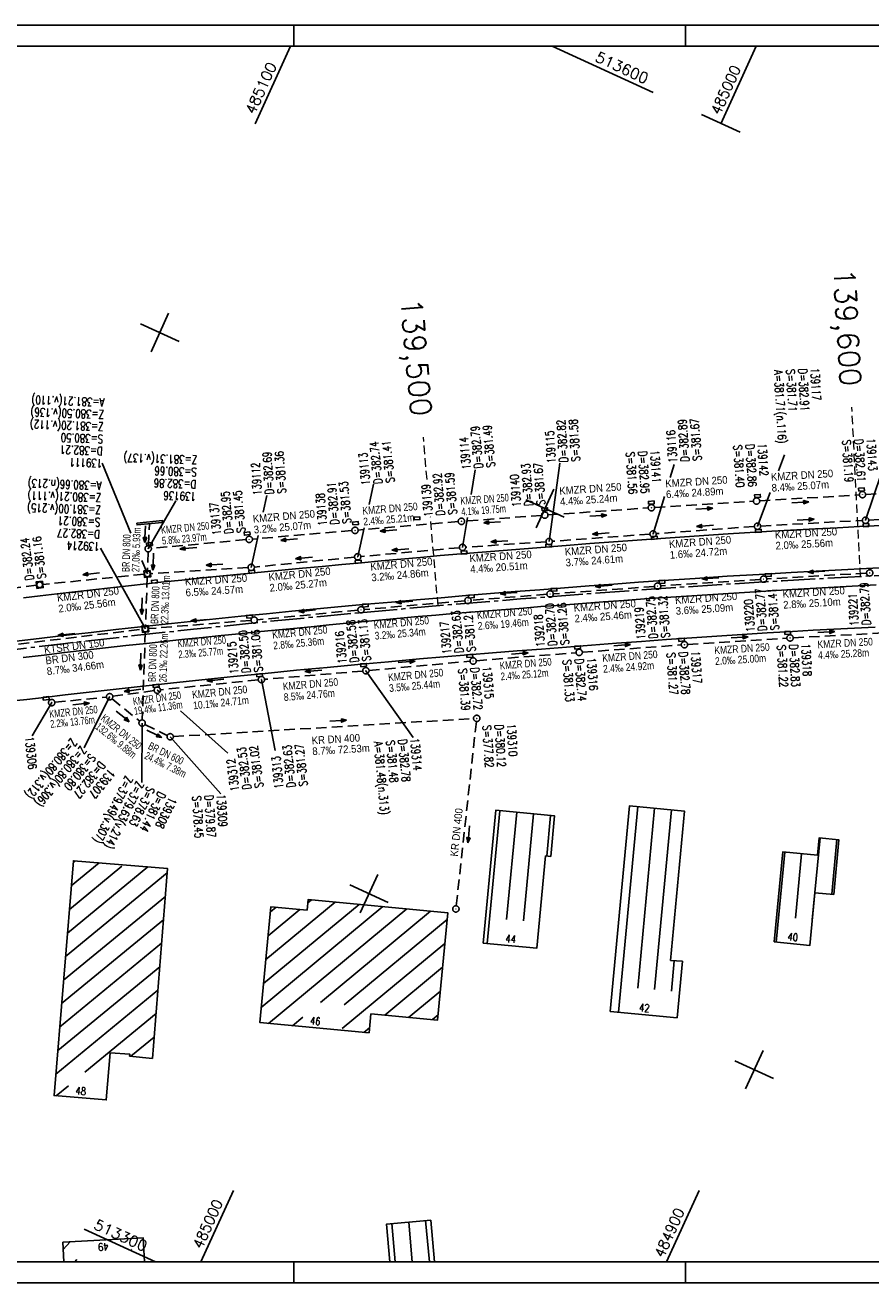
# Model space of a CAD drawing. Extents: x 4513183 to 4514318, y 5485253 to 5485550.
# Tile 2 of 8: x 4513422 to 4513622, y 5485253 to 5485550. Entities that reach past the tile are written whole.
import ezdxf
from ezdxf.enums import TextEntityAlignment as Align

# ---------------------------------------------------------------- set-up
doc = ezdxf.new("R2010")
doc.units = 0
doc.header["$LTSCALE"] = 10
doc.header["$MEASUREMENT"] = 0
for name, pattern in [('ACHSE', [5.5, 4, -0.5, 0.5, -0.5]), ('LT00', [0]), ('LT17', [0.15, 0.1, -0.05]), ('STRICHLINIE2', [0.375, 0.25, -0.125])]:
    doc.linetypes.add(name, pattern=pattern)
doc.layers.get('0').update_dxf_attribs({"linetype": 'LT00'})
for name, color, linetype in [('-BESCH', 7, 'STRICHLINIE2'), ('-BESCH-nachrichtlich', 81, 'STRICHLINIE2'), ('-BKAN014', 140, 'LT00'), ('-BKAN016-1', 140, 'LT00'), ('-BSCH014', 5, 'LT00'), ('-BSCH016', 5, 'LT00'), ('-Halt-Pfeil', 4, 'LT00'), ('A-TEXT-KILOMETER', 30, 'LT17'), ('AX-020', 250, 'ACHSE'), ('DFK_BEB_SCHR', 254, 'LT00'), ('DFK_BEBAUUNG', 250, 'LT00'), ('DFK_HAUS_NR', 250, 'Continuous'), ('RAHMEN', 250, 'Continuous'), ('V_AFBR_BAB', 250, 'LT00'), ('V_BR_KAPPE', 30, 'LT00'), ('V_KA_MULD', 182, 'LT00'), ('V_KA_PRUF', 182, 'LT00'), ('V_RASTER', 250, 'LT00'), ('V_SINKK', 182, 'LT00')]:
    doc.layers.add(name, color=color, linetype=linetype)
doc.styles.add('Haltungsbeschriftung', font='arial.ttf', dxfattribs={"width": 0.75})
doc.styles.add('Kilometrierung', font='romans.shx')
doc.styles.add('ROMANS', font='romans.shx')
doc.styles.add('schachtbeschriftung', font='romans.shx', dxfattribs={"width": 0.75, "height": 0.2})
doc.styles.get("Standard").update_dxf_attribs({"font": 'romans.shx', "width": 0.8})

# ---------------------------------------------------------------- blocks, each defined once
blk = doc.blocks.new('SYMB0003')
at = {"color": 0, "linetype": 'ByBlock'}
for p, q in [((-0.015712, 0), (0.010166, 0.012015)), ((0, -0.021257), (-0.015712, 0)), ((0.010166, 0.012015), (0, -0.021257))]:
    blk.add_line(p, q, dxfattribs=at)
for points in [[(-0.031395, 0.499013), (-0.093691, 0.491144), (-0.154509, 0.475528), (-0.21289, 0.452414), (-0.267913, 0.422164), (-0.318712, 0.385257), (-0.364484, 0.342274), (-0.404509, 0.293893), (-0.438154, 0.240877), (-0.464888, 0.184062), (-0.484292, 0.124345), (-0.496058, 0.062667), (-0.5, 0)], [(-0.5, 0), (-0.496058, -0.062667), (-0.484292, -0.124345), (-0.464888, -0.184062), (-0.438154, -0.240877), (-0.404509, -0.293893), (-0.364485, -0.342274), (-0.318712, -0.385257), (-0.267914, -0.422164), (-0.21289, -0.452414), (-0.154509, -0.475529), (-0.093691, -0.491144), (-0.031395, -0.499014), (0.031395, -0.499014)], [(0.5, 0), (0.496057, 0.062667), (0.484292, 0.124345), (0.464888, 0.184062), (0.438153, 0.240877), (0.404509, 0.293893), (0.364484, 0.342274), (0.318712, 0.385257), (0.267913, 0.422164), (0.21289, 0.452414), (0.154509, 0.475528), (0.093691, 0.491144), (0.031395, 0.499013), (-0.031395, 0.499013)], [(0.031395, -0.499014), (0.093691, -0.491144), (0.154509, -0.475529), (0.21289, -0.452414), (0.267914, -0.422164), (0.318712, -0.385257), (0.364485, -0.342274), (0.404509, -0.293893), (0.438154, -0.240877), (0.464889, -0.184062), (0.484292, -0.124345), (0.496058, -0.062667), (0.5, 0)]]:
    blk.add_lwpolyline(points, dxfattribs=at)
blk = doc.blocks.new('SYMB1210')
at = {"color": 0, "linetype": 'ByBlock'}
blk.add_line((0.018815, -0.179014), (0.055623, -0.17119), dxfattribs=at)
for points in [[(-0.2, -0.2), (-0.2, 0.2), (0.2, 0.2), (0.2, -0.2), (-0.2, -0.2)], [(0.018815, 0.179014), (-0.018815, 0.179014), (-0.055623, 0.17119), (-0.09, 0.155885), (-0.120444, 0.133766), (-0.145623, 0.105801), (-0.164438, 0.073213), (-0.176067, 0.037424), (-0.18, 0)], [(-0.18, 0), (-0.176067, -0.037424), (-0.164438, -0.073213), (-0.145623, -0.105801), (-0.120444, -0.133766), (-0.09, -0.155885), (-0.055623, -0.17119), (-0.018815, -0.179014), (0.018815, -0.179014)], [(0.18, 0), (0.176067, 0.037424), (0.164438, 0.073213), (0.145623, 0.105801), (0.120444, 0.133766), (0.09, 0.155885), (0.055623, 0.17119), (0.018815, 0.179014)], [(0.055623, -0.17119), (0.09, -0.155885), (0.120444, -0.133766), (0.145623, -0.105801), (0.164438, -0.073213), (0.176067, -0.037424), (0.18, 0)]]:
    blk.add_lwpolyline(points, dxfattribs=at)
blk = doc.blocks.new('SYMB0652')
at = {"color": 0, "linetype": 'ByBlock'}
blk.add_lwpolyline([(-0.15, -0.075), (0.15, -0.075), (0.15, 0.075), (-0.15, 0.075), (-0.15, -0.075)], dxfattribs=at)
blk = doc.blocks.new('SYMB0070')
at = {"color": 0, "linetype": 'ByBlock'}
for p, q in [((-0.5, 0), (0.2, 0)), ((0.5, 0), (0.2, 0.1)), ((0.2, 0.1), (0.2, 0)), ((0.468, 0), (0.21, 0.086)), ((0.21, 0.086), (0.21, -0.086)), ((0.21, -0.086), (0.468, 0)), ((0.22, -0.072), (0.437, 0)), ((0.23, -0.058), (0.405, 0)), ((0.24, -0.045), (0.374, 0)), ((0.342, 0), (0.25, 0.031)), ((0.25, 0.031), (0.25, -0.031)), ((0.25, -0.031), (0.342, 0)), ((0.26, -0.017), (0.31, 0)), ((0.27, -0.003), (0.279, 0))]:
    blk.add_line(p, q, dxfattribs=at)
for points in [[(0.2, 0), (0.2, -0.1), (0.5, 0)], [(0.437, 0), (0.22, 0.072), (0.22, -0.072)], [(0.405, 0), (0.23, 0.058), (0.23, -0.058)], [(0.374, 0), (0.24, 0.045), (0.24, -0.045)], [(0.31, 0), (0.26, 0.017), (0.26, -0.017)], [(0.279, 0), (0.27, 0.003), (0.27, -0.003)]]:
    blk.add_lwpolyline(points, dxfattribs=at)

msp = doc.modelspace()

# ---------------------------------------------------------------- linework, layer by layer
at = {"layer": '-BESCH'}
for p, q in [((4513595.89, 5485437.8), (4513619.42, 5485439.23)), ((4513620.91, 5485439.33), (4513644.88, 5485440.9)), ((4513545.87, 5485434.48), (4513569.55, 5485436.14)), ((4513571.05, 5485436.24), (4513594.39, 5485437.7)), ((4513524.68, 5485432.9), (4513501.06, 5485430.91)), ((4513544.38, 5485434.38), (4513526.18, 5485433.02)), ((4513596.11, 5485431.86), (4513620.13, 5485433.19)), ((4513621.63, 5485433.27), (4513645.37, 5485434.41)), ((4513499.56, 5485430.78), (4513476.08, 5485428.78)), ((4513569.96, 5485429.95), (4513546.91, 5485428.25)), ((4513594.61, 5485431.76), (4513571.45, 5485430.06)), ((4513474.58, 5485428.64), (4513452.21, 5485426.57)), ((4513545.42, 5485428.15), (4513526.45, 5485426.86)), ((4513451.43, 5485425.75), (4513451.29, 5485421.32)), ((4513500.2, 5485424.52), (4513476.54, 5485422.17)), ((4513524.95, 5485426.74), (4513501.69, 5485424.66)), ((4513475.04, 5485422.05), (4513452.02, 5485420.61)), ((4513450.51, 5485420.49), (4513426.59, 5485418.06)), ((4513451.24, 5485419.82), (4513450.83, 5485408.32)), ((4513596.06, 5485419.27), (4513572.52, 5485417.71)), ((4513621.11, 5485420.75), (4513597.56, 5485419.37)), ((4513425.09, 5485417.89), (4513401.48, 5485415.02)), ((4513545.63, 5485415.75), (4513527.73, 5485414.33)), ((4513571.03, 5485417.6), (4513547.13, 5485415.86)), ((4513500.99, 5485412.01), (4513477.23, 5485409.71)), ((4513526.23, 5485414.2), (4513502.48, 5485412.14)), ((4513475.74, 5485409.58), (4513451.55, 5485407.63)), ((4513417.13, 5485403.53), (4513450.05, 5485407.48)), ((4513450.77, 5485406.82), (4513450.05, 5485386.07)), ((4513603.8, 5485405.47), (4513627.54, 5485406.74)), ((4513554, 5485402.07), (4513577.35, 5485403.78)), ((4513578.85, 5485403.88), (4513602.3, 5485405.38)), ((4513528.96, 5485400.05), (4513552.5, 5485401.95)), ((4513502.12, 5485397.62), (4513478.95, 5485395.66)), ((4513503.62, 5485397.75), (4513527.46, 5485399.92)), ((4513477.45, 5485395.52), (4513454.36, 5485393.18)), ((4513429.42, 5485390.24), (4513441.61, 5485391.47)), ((4513452.87, 5485393), (4513443.1, 5485391.65)), ((4513442.94, 5485391.08), (4513449.45, 5485385.79)), ((4513457.41, 5485382.13), (4513528.31, 5485386.4)), ((4513450.7, 5485384.99), (4513455.98, 5485382.42))]:
    msp.add_line(p, q, dxfattribs=at)
at = {"layer": '-BESCH-nachrichtlich'}
msp.add_line((4513528.97, 5485385.7), (4513524.21, 5485342.19), dxfattribs=at)
at = {"layer": '-BESCH-nachrichtlich', "flags": 128}
msp.add_lwpolyline([(4513451.5, 5485427.25), (4513451.79, 5485432.35)], dxfattribs=at)
at = {"layer": '-BSCH014'}
for p, q in [((4513447.35, 5485430.19), (4513440.61, 5485446.72)), ((4513451.46, 5485426.5), (4513457.99, 5485437.82)), ((4513450.8, 5485407.57), (4513440.18, 5485426.66)), ((4513451.27, 5485420.57), (4513449.99, 5485423.71)), ((4513442.36, 5485391.55), (4513436.36, 5485379.52)), ((4513428.67, 5485390.17), (4513424.04, 5485382.34)), ((4513450.03, 5485385.32), (4513449.96, 5485371.27)), ((4513456.66, 5485382.09), (4513468.58, 5485368.62))]:
    msp.add_line(p, q, dxfattribs=at)
at = {"layer": '-BSCH016'}
for p, q in [((4513600.3, 5485444.91), (4513601.71, 5485448.64)), ((4513620.88, 5485433.23), (4513626.43, 5485449.75)), ((4513527.72, 5485439.33), (4513528.65, 5485445.1)), ((4513546.16, 5485428.2), (4513548.64, 5485446.68)), ((4513574.74, 5485443.31), (4513575.67, 5485446.37)), ((4513503.65, 5485436.94), (4513504.69, 5485441.73)), ((4513478.64, 5485435.12), (4513479.5, 5485439.07)), ((4513570.7, 5485430), (4513573.39, 5485438.87)), ((4513595.36, 5485431.82), (4513598.37, 5485439.8)), ((4513525.7, 5485426.81), (4513526.84, 5485433.89)), ((4513500.94, 5485424.59), (4513502.45, 5485431.45)), ((4513475.79, 5485422.1), (4513477.44, 5485429.63)), ((4513502.87, 5485397.69), (4513514.01, 5485381.93)), ((4513478.2, 5485395.6), (4513481.41, 5485378.86)), ((4513453.61, 5485393.1), (4513454.1, 5485392.67)), ((4513459.09, 5485388.22), (4513470.28, 5485378.23))]:
    msp.add_line(p, q, dxfattribs=at)
at = {"layer": 'A-TEXT-KILOMETER', "lineweight": 0, "ltscale": 2}
for p, q in [((4513619.69, 5485419.96), (4513617.64, 5485459.9)), ((4513517.32, 5485442.87), (4513516.45, 5485452.87)), ((4513519.93, 5485413.03), (4513518.09, 5485434.04))]:
    msp.add_line(p, q, dxfattribs=at)
at = {"layer": 'AX-020', "ltscale": 0.2, "flags": 128}
msp.add_lwpolyline([(4513208.35, 5485369.65), (4513216.73, 5485371.26), (4513231.97, 5485374.12), (4513247.23, 5485376.89), (4513262.5, 5485379.59), (4513277.79, 5485382.21), (4513293.08, 5485384.76), (4513308.4, 5485387.22), (4513323.72, 5485389.6), (4513339.06, 5485391.91), (4513354.41, 5485394.13), (4513369.76, 5485396.28), (4513385.14, 5485398.34), (4513400.52, 5485400.33), (4513415.91, 5485402.24), (4513431.31, 5485404.07), (4513446.72, 5485405.82), (4513462.14, 5485407.49), (4513477.56, 5485409.08), (4513493, 5485410.59), (4513508.44, 5485412.02), (4513523.89, 5485413.37), (4513539.35, 5485414.64), (4513554.81, 5485415.83), (4513570.28, 5485416.95), (4513585.75, 5485417.98), (4513601.23, 5485418.93), (4513616.72, 5485419.8), (4513632.2, 5485420.6), (4513647.7, 5485421.31), (4513663.19, 5485421.94), (4513678.69, 5485422.49), (4513694.19, 5485422.97), (4513709.7, 5485423.36), (4513725.2, 5485423.67), (4513740.71, 5485423.91), (4513756.22, 5485424.06), (4513771.73, 5485424.13), (4513787.23, 5485424.12), (4513802.74, 5485424.04), (4513818.25, 5485423.87), (4513833.76, 5485423.62), (4513849.26, 5485423.3), (4513864.77, 5485422.89), (4513880.27, 5485422.4), (4513895.76, 5485421.84), (4513911.26, 5485421.19), (4513926.75, 5485420.46), (4513939.22, 5485419.82), (4513951.87, 5485419.11), (4513964.52, 5485418.35), (4513977.16, 5485417.53), (4513989.8, 5485416.65), (4514002.44, 5485415.71), (4514015.07, 5485414.71), (4514027.69, 5485413.64), (4514040.31, 5485412.5), (4514052.92, 5485411.29), (4514065.52, 5485410.01), (4514078.12, 5485408.66), (4514090.71, 5485407.22), (4514096.29, 5485406.56), (4514108.87, 5485405.02), (4514121.43, 5485403.39), (4514133.35, 5485401.78)], dxfattribs=at)
at = {"layer": 'DFK_BEB_SCHR'}
for p, q in [((4513534.53, 5485364.64), (4513531.55, 5485333.29)), ((4513567.07, 5485365.59), (4513562.51, 5485317.03)), ((4513567.06, 5485322.74), (4513571.05, 5485365.22)), ((4513575.03, 5485364.84), (4513571.04, 5485322.38)), ((4513536.11, 5485338.98), (4513538.51, 5485364.26)), ((4513542.49, 5485363.88), (4513540.09, 5485338.61)), ((4513545.57, 5485353.93), (4513546.47, 5485363.5)), ((4513610.14, 5485358.2), (4513608.31, 5485338.89)), ((4513612.9, 5485344.91), (4513614.12, 5485357.83)), ((4513434.19, 5485352.77), (4513433.76, 5485352.42)), ((4513601.79, 5485354.85), (4513599.77, 5485333.58)), ((4513604.33, 5485339.27), (4513605.77, 5485354.47)), ((4513455.95, 5485349.94), (4513431.93, 5485330.2)), ((4513432.39, 5485335.75), (4513451.36, 5485351.35)), ((4513445.26, 5485351.51), (4513432.84, 5485341.31)), ((4513433.3, 5485346.86), (4513439.91, 5485352.29)), ((4513431.47, 5485324.65), (4513455.51, 5485344.4)), ((4513506.91, 5485341.98), (4513478.18, 5485318.18)), ((4513478.72, 5485323.82), (4513501.28, 5485342.51)), ((4513495.65, 5485343.04), (4513479.26, 5485329.46)), ((4513479.8, 5485335.1), (4513487.31, 5485341.32)), ((4513479.9, 5485314.4), (4513512.54, 5485341.45)), ((4513481.67, 5485341.85), (4513480.34, 5485340.74)), ((4513489.17, 5485342.86), (4513490.03, 5485343.57)), ((4513518.17, 5485340.92), (4513492.17, 5485319.37)), ((4513455.07, 5485338.86), (4513431.01, 5485319.09)), ((4513497.78, 5485318.83), (4513522.06, 5485338.94)), ((4513430.55, 5485313.54), (4513454.63, 5485333.33)), ((4513521.53, 5485333.31), (4513497.25, 5485313.19)), ((4513575.03, 5485322.02), (4513575.7, 5485329.22)), ((4513454.19, 5485327.79), (4513430.1, 5485307.98)), ((4513507.32, 5485316.34), (4513521, 5485327.67)), ((4513429.64, 5485302.43), (4513453.75, 5485322.25)), ((4513520.47, 5485322.04), (4513512.96, 5485315.82)), ((4513453.31, 5485316.71), (4513436.5, 5485302.89)), ((4513487.96, 5485315.88), (4513485.53, 5485313.87)), ((4513518.6, 5485315.3), (4513519.94, 5485316.4)), ((4513447.36, 5485306.64), (4513452.87, 5485311.17)), ((4513502.42, 5485312.29), (4513503.76, 5485313.4)), ((4513432.61, 5485299.69), (4513429.74, 5485297.33)), ((4513509, 5485267.12), (4513509.82, 5485258.09)), ((4513513.84, 5485258.09), (4513512.98, 5485267.48)), ((4513516.96, 5485267.84), (4513517.86, 5485258.09)), ((4513433, 5485262.81), (4513431.4, 5485261.03)), ((4513447.55, 5485261.04), (4513447.62, 5485261.12)), ((4513434.14, 5485258.09), (4513434.62, 5485258.63))]:
    msp.add_line(p, q, dxfattribs=at)
at = {"layer": 'DFK_BEBAUUNG'}
msp.add_line((4513518.21, 5485267.95), (4513519.11, 5485258.14), dxfattribs=at)
for points in [[(4513530.57, 5485333.38), (4513533.55, 5485364.73), (4513547.45, 5485363.4), (4513546.55, 5485353.85), (4513545.32, 5485353.95), (4513543.25, 5485332.19), (4513530.57, 5485333.38)], [(4513560.57, 5485317.21), (4513565.13, 5485365.77), (4513578.11, 5485364.55), (4513574.84, 5485329.28), (4513577.64, 5485329.09), (4513576.37, 5485315.76), (4513560.57, 5485317.21)], [(4513599.31, 5485333.63), (4513601.32, 5485354.89), (4513609.51, 5485354.12), (4513609.9, 5485358.22), (4513614.55, 5485357.79), (4513613.36, 5485344.87), (4513608.94, 5485345.26), (4513607.74, 5485332.82), (4513599.31, 5485333.63)], [(4513452.47, 5485306.14), (4513447.05, 5485306.67), (4513447.1, 5485307.15), (4513442.49, 5485307.49), (4513441.57, 5485296.34), (4513429.22, 5485297.38), (4513433.79, 5485352.8), (4513456.03, 5485350.96), (4513452.47, 5485306.14)], [(4513503.65, 5485312.17), (4513477.84, 5485314.59), (4513480.46, 5485341.96), (4513489, 5485341.16), (4513489.24, 5485343.64), (4513522.21, 5485340.54), (4513519.82, 5485315.19), (4513504.07, 5485316.64), (4513503.65, 5485312.17)], [(4513508.56, 5485258.14), (4513507.76, 5485267.01), (4513518.21, 5485267.95)], [(4513431.56, 5485258.14), (4513431.31, 5485262.72), (4513450.3, 5485263.74), (4513450.6, 5485258.14)]]:
    msp.add_lwpolyline(points, dxfattribs=at)
at = {"layer": 'RAHMEN'}
for p, q in [((4513485.85, 5485550.14), (4513485.85, 5485545.14)), ((4513578.35, 5485550.14), (4513578.35, 5485545.14)), ((4513485.85, 5485253.14), (4513485.85, 5485258.14)), ((4513578.35, 5485253.14), (4513578.35, 5485258.14))]:
    msp.add_line(p, q, dxfattribs=at)
for points in [[(4513183.35, 5485253.14), (4514318.35, 5485253.14), (4514318.35, 5485550.14), (4513183.35, 5485550.14), (4513183.35, 5485253.14)], [(4513208.35, 5485258.14), (4514133.35, 5485258.14), (4514133.35, 5485545.14), (4513208.35, 5485545.14), (4513208.35, 5485258.14)]]:
    msp.add_lwpolyline(points, dxfattribs=at)
at = {"layer": 'V_AFBR_BAB'}
for points in [[(4513421.98, 5485414.89), (4513425.96, 5485415.35), (4513429.95, 5485415.81), (4513434.15, 5485416.3), (4513438.36, 5485416.78), (4513442.57, 5485417.26), (4513446.78, 5485417.74), (4513450.98, 5485418.21), (4513455.19, 5485418.66), (4513459.4, 5485419.11), (4513463.47, 5485419.53), (4513467.54, 5485419.94), (4513471.6, 5485420.35), (4513475.67, 5485420.74), (4513479.74, 5485421.13), (4513483.81, 5485421.52), (4513487.88, 5485421.9), (4513492.53, 5485422.34), (4513497.18, 5485422.77), (4513501.83, 5485423.2), (4513506.48, 5485423.63), (4513511.13, 5485424.05), (4513515.79, 5485424.46), (4513520.44, 5485424.87), (4513525.4, 5485425.29), (4513530.36, 5485425.7), (4513535.31, 5485426.11), (4513540.27, 5485426.5), (4513545.23, 5485426.89), (4513550.19, 5485427.28), (4513555.77, 5485427.7), (4513561.36, 5485428.12), (4513566.94, 5485428.53), (4513572.52, 5485428.93), (4513578.1, 5485429.31), (4513588.43, 5485429.98), (4513598.76, 5485430.61), (4513609.09, 5485431.18), (4513614.27, 5485431.45), (4513619.46, 5485431.71), (4513624.64, 5485431.96)], [(4513420.37, 5485404.67), (4513426.37, 5485405.38), (4513432.18, 5485406.06), (4513437.99, 5485406.73), (4513443.81, 5485407.39), (4513449.62, 5485408.04), (4513455.44, 5485408.67), (4513461.42, 5485409.31), (4513467.41, 5485409.93), (4513473.4, 5485410.54), (4513479.39, 5485411.13), (4513485.38, 5485411.72), (4513491.26, 5485412.28), (4513497.15, 5485412.84), (4513503.03, 5485413.38), (4513508.92, 5485413.91), (4513514.81, 5485414.43), (4513520.64, 5485414.93), (4513526.47, 5485415.42), (4513532.3, 5485415.9), (4513538.14, 5485416.37), (4513543.97, 5485416.83), (4513549.79, 5485417.28), (4513555.61, 5485417.72), (4513561.43, 5485418.15), (4513567.24, 5485418.57), (4513573.07, 5485418.98), (4513580.62, 5485419.5), (4513588.18, 5485419.99), (4513595.74, 5485420.45), (4513603.31, 5485420.89), (4513609.25, 5485421.22), (4513615.19, 5485421.54), (4513621.13, 5485421.84), (4513627.07, 5485422.13)], [(4513623.36, 5485417.94), (4513613.46, 5485417.43), (4513603.55, 5485416.87), (4513593.56, 5485416.28), (4513583.58, 5485415.65), (4513573.6, 5485414.98), (4513568.7, 5485414.64), (4513563.8, 5485414.28), (4513558.9, 5485413.93), (4513554, 5485413.56), (4513549.1, 5485413.19), (4513544.2, 5485412.82), (4513540.06, 5485412.5), (4513535.93, 5485412.18), (4513531.79, 5485411.86), (4513527.65, 5485411.53), (4513523.52, 5485411.19), (4513519.38, 5485410.84), (4513515.25, 5485410.48), (4513511.03, 5485410.1), (4513506.82, 5485409.71), (4513502.6, 5485409.31), (4513498.39, 5485408.91), (4513494.17, 5485408.5), (4513489.96, 5485408.09), (4513485.74, 5485407.67), (4513481.48, 5485407.26), (4513477.21, 5485406.84), (4513472.94, 5485406.41), (4513468.67, 5485405.99), (4513464.4, 5485405.56), (4513460.13, 5485405.12), (4513455.87, 5485404.67), (4513451.04, 5485404.15), (4513446.21, 5485403.62), (4513441.38, 5485403.07), (4513436.55, 5485402.52), (4513431.73, 5485401.96), (4513426.9, 5485401.4), (4513421.9, 5485400.81)], [(4513623.13, 5485407.99), (4513618.25, 5485407.75), (4513613.37, 5485407.49), (4513608.49, 5485407.23), (4513603.61, 5485406.95), (4513597.67, 5485406.6), (4513591.72, 5485406.23), (4513585.78, 5485405.85), (4513579.83, 5485405.45), (4513573.89, 5485405.03), (4513567.98, 5485404.61), (4513562.08, 5485404.18), (4513556.17, 5485403.73), (4513550.26, 5485403.28), (4513544.35, 5485402.82), (4513538.58, 5485402.37), (4513532.81, 5485401.9), (4513527.04, 5485401.43), (4513521.27, 5485400.95), (4513515.5, 5485400.46), (4513508.25, 5485399.82), (4513500.99, 5485399.17), (4513493.75, 5485398.49), (4513486.5, 5485397.8), (4513479.05, 5485397.06), (4513471.6, 5485396.31), (4513464.15, 5485395.53), (4513456.71, 5485394.73), (4513451.73, 5485394.19), (4513446.76, 5485393.64), (4513441.79, 5485393.09), (4513436.82, 5485392.53), (4513431.85, 5485391.96), (4513426.88, 5485391.4), (4513422.8, 5485390.93), (4513418.73, 5485390.47)]]:
    msp.add_lwpolyline(points, dxfattribs=at)
at = {"layer": 'V_BR_KAPPE'}
msp.add_lwpolyline([(4513448.79, 5485432.57), (4513448.83, 5485432.12), (4513454.79, 5485432.68), (4513454.83, 5485433.17), (4513448.79, 5485432.57)], dxfattribs=at)
at = {"layer": 'V_RASTER'}
for p, q in [((4513485.08, 5485545.14), (4513476.73, 5485526.86)), ((4513546.9, 5485545.14), (4513570.7, 5485534.27)), ((4513586.67, 5485526.86), (4513595.02, 5485545.14)), ((4513582.16, 5485529.03), (4513591.26, 5485524.88)), ((4513456.28, 5485482.09), (4513452.13, 5485473)), ((4513458.75, 5485475.47), (4513449.66, 5485479.62)), ((4513543.09, 5485431.45), (4513547.24, 5485440.54)), ((4513549.71, 5485433.92), (4513540.62, 5485438.07)), ((4513499.07, 5485347.11), (4513508.17, 5485342.96)), ((4513501.54, 5485340.49), (4513505.7, 5485349.58)), ((4513596.66, 5485308.04), (4513592.5, 5485298.94)), ((4513590.03, 5485305.57), (4513599.13, 5485301.41)), ((4513463.93, 5485258.14), (4513471.61, 5485274.97)), ((4513581.55, 5485274.97), (4513573.87, 5485258.14)), ((4513453.17, 5485258.14), (4513436.34, 5485265.83))]:
    msp.add_line(p, q, dxfattribs=at)

# ---------------------------------------------------------------- block references
at = {"layer": '-Halt-Pfeil'}
for p, xscale, yscale, zscale, rotation in [((4513582.78, 5485435.97), 3.999999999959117, 3.999999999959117, 3.999999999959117, 3.590300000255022), ((4513605.46, 5485437.46), 4.000000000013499, 4.000000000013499, 4.000000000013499, 3.488640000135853), ((4513532.69, 5485432.74), 4.00000000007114, 4.00000000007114, 4.00000000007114, 184.2562900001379), ((4513557.78, 5485434.31), 3.999999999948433, 3.999999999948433, 3.999999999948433, 4.000410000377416), ((4513606.76, 5485433.36), 4.000000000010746, 4.000000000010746, 4.000000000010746, 3.176920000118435), ((4513450.73, 5485429.94), 3.999999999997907, 3.999999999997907, 3.999999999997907, 268.1707699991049), ((4513508.2, 5485430.81), 3.999999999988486, 3.999999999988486, 3.999999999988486, 184.8246199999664), ((4513558.36, 5485430.1), 3.99999999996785, 3.99999999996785, 3.99999999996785, 184.2071999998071), ((4513582.96, 5485431.91), 4.000000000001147, 4.000000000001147, 4.000000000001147, 184.2037200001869), ((4513460.93, 5485426.62), 4.000000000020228, 4.000000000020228, 4.000000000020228, 185.2951199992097), ((4513484.75, 5485428.65), 4.000000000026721, 4.000000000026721, 4.000000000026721, 184.880680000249), ((4513510.99, 5485426.3), 4.000000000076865, 4.000000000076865, 4.000000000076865, 185.115920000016), ((4513534.38, 5485428.24), 4.00000000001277, 4.00000000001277, 4.00000000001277, 183.8917700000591), ((4513452.64, 5485423.43), 3.999999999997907, 3.999999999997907, 3.999999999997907, 268.1707699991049), ((4513488.27, 5485424.34), 4.000000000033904, 4.000000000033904, 4.000000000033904, 185.6535200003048), ((4513437.99, 5485420.58), 4.00000000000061, 4.00000000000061, 4.00000000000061, 186.9480400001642), ((4513467.13, 5485422.71), 4.000000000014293, 4.000000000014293, 4.000000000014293, 183.5763400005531), ((4513609.28, 5485421.06), 4.000000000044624, 4.000000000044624, 4.000000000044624, 183.3660399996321), ((4513559.01, 5485417.73), 4.000000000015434, 4.000000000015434, 4.000000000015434, 184.1651000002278), ((4513584.23, 5485419.49), 4.000000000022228, 4.000000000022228, 4.000000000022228, 183.8005799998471), ((4513450, 5485412.94), 4.000000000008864, 4.000000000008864, 4.000000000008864, 267.929250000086), ((4513536.6, 5485416.03), 3.99999999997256, 3.99999999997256, 3.99999999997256, 184.5510600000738), ((4513489.01, 5485411.86), 4.000000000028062, 4.000000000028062, 4.000000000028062, 185.5094600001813), ((4513511.95, 5485413.94), 3.999999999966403, 3.999999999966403, 3.999999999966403, 184.9544400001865), ((4513463.56, 5485409.6), 3.999999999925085, 3.999999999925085, 3.999999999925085, 184.6175500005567), ((4513432.12, 5485406.24), 4.000000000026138, 4.000000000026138, 4.000000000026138, 187.2052599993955), ((4513591.14, 5485405.58), 4.000000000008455, 4.000000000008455, 4.000000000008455, 3.656829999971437), ((4513611.63, 5485406.83), 3.99999999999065, 3.99999999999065, 3.99999999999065, 3.068480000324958), ((4513563.39, 5485403.74), 3.999999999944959, 3.999999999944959, 3.999999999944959, 4.189770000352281), ((4513449.68, 5485399.85), 4.000000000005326, 4.000000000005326, 4.000000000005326, 268.0132499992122), ((4513512.51, 5485399.78), 4.00000000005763, 4.00000000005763, 4.00000000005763, 5.196649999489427), ((4513539.22, 5485401.78), 4.000000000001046, 4.000000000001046, 4.000000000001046, 4.617560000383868), ((4513490.45, 5485397.64), 3.999999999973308, 3.999999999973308, 3.999999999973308, 184.8420599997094), ((4513467.32, 5485395.47), 3.999999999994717, 3.999999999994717, 3.999999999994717, 185.7975800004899), ((4513447.73, 5485393.06), 4.000000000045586, 4.000000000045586, 4.000000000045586, 187.8511699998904), ((4513435.62, 5485389.86), 3.99999999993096, 3.99999999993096, 3.99999999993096, 5.769400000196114), ((4513445.45, 5485386.88), 4.000000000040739, 4.000000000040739, 4.000000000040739, 320.9180100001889), ((4513496.32, 5485385.89), 3.999999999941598, 3.999999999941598, 3.999999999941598, 3.443270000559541), ((4513452.9, 5485382.81), 3.999999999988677, 3.999999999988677, 3.999999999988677, 333.993279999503), ((4513527.17, 5485359.06), 3.999999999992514, 3.999999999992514, 3.999999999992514, 263.999999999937)]:
    msp.add_blockref('SYMB0070', p, dxfattribs=dict(at, xscale=xscale, yscale=yscale, zscale=zscale, rotation=rotation))
at = {"layer": 'V_KA_MULD'}
for p, xscale, yscale, zscale, rotation in [((4513451.27, 5485420.57), 3.799999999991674, 3.799999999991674, 3.799999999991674, 185.2295250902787), ((4513425.84, 5485417.98), 3.800000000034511, 3.800000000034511, 3.800000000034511, 186.3674026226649), ((4513450.78, 5485407.56), 3.800000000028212, 3.800000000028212, 3.800000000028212, 97.05028964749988)]:
    msp.add_blockref('SYMB1210', p, dxfattribs=dict(at, xscale=xscale, yscale=yscale, zscale=zscale, rotation=rotation))
at = {"layer": 'V_KA_PRUF', "xscale": 1.499999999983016, "yscale": 1.499999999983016, "zscale": 1.499999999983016}
for p in [(4513620.16, 5485439.28), (4513570.3, 5485436.19), (4513595.14, 5485437.75), (4513525.43, 5485432.97), (4513545.12, 5485434.43), (4513620.88, 5485433.23), (4513500.31, 5485430.84), (4513570.7, 5485430), (4513595.36, 5485431.82), (4513451.46, 5485426.5), (4513475.33, 5485428.71), (4513525.7, 5485426.81), (4513546.16, 5485428.2), (4513500.94, 5485424.59), (4513475.79, 5485422.1), (4513621.86, 5485420.8), (4513571.77, 5485417.66), (4513596.81, 5485419.32), (4513526.98, 5485414.27), (4513546.38, 5485415.81), (4513501.73, 5485412.08), (4513476.49, 5485409.64), (4513603.05, 5485405.43), (4513578.1, 5485403.83), (4513528.21, 5485399.99), (4513553.25, 5485402.01), (4513502.87, 5485397.69), (4513478.2, 5485395.6), (4513442.36, 5485391.55), (4513453.61, 5485393.1), (4513428.67, 5485390.17), (4513450.03, 5485385.32), (4513529.05, 5485386.44), (4513456.66, 5485382.09), (4513524.13, 5485341.45)]:
    msp.add_blockref('SYMB0003', p, dxfattribs=at)
at = {"layer": 'V_SINKK'}
for p, xscale, yscale, zscale, rotation in [((4513595.36, 5485438.96), 4.500000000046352, 4.500000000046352, 4.500000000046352, 3.99999999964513), ((4513619.93, 5485440.48), 4.500000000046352, 4.500000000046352, 4.500000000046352, 3.99999999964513), ((4513545.13, 5485435.8), 4.500000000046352, 4.500000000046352, 4.500000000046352, 3.99999999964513), ((4513570.28, 5485437.4), 4.500000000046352, 4.500000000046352, 4.500000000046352, 3.99999999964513), ((4513500.43, 5485432.51), 4.49999999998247, 4.49999999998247, 4.49999999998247, 5.000000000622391), ((4513514.94, 5485433.68), 4.500000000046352, 4.500000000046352, 4.500000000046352, 3.99999999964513), ((4513474.83, 5485430.1), 4.500000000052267, 4.500000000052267, 4.500000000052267, 186.9069970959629), ((4513595.58, 5485430.68), 4.500000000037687, 4.500000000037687, 4.500000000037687, 2.999999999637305), ((4513620.99, 5485432.06), 4.500000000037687, 4.500000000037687, 4.500000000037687, 2.999999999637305), ((4513451.74, 5485427.52), 4.500000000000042, 4.500000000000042, 4.500000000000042, 6.874975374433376), ((4513546.03, 5485427.23), 4.500000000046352, 4.500000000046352, 4.500000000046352, 3.99999999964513), ((4513571.01, 5485429.1), 4.500000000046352, 4.500000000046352, 4.500000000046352, 3.99999999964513), ((4513526.06, 5485425.61), 4.49999999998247, 4.49999999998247, 4.49999999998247, 5.000000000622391), ((4513475.93, 5485421.06), 4.49999999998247, 4.49999999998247, 4.49999999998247, 5.000000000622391), ((4513501.08, 5485423.43), 4.49999999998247, 4.49999999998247, 4.49999999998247, 5.000000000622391), ((4513452.94, 5485418.74), 4.499999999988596, 4.499999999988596, 4.499999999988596, 6.387559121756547), ((4513572.8, 5485418.69), 4.500000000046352, 4.500000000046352, 4.500000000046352, 3.99999999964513), ((4513597.9, 5485420.3), 4.500000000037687, 4.500000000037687, 4.500000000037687, 2.999999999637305), ((4513527.78, 5485415.25), 4.49999999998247, 4.49999999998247, 4.49999999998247, 5.000000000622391), ((4513547.31, 5485416.83), 4.500000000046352, 4.500000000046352, 4.500000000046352, 3.99999999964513), ((4513502.74, 5485413.1), 4.49999999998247, 4.49999999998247, 4.49999999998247, 5.000000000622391), ((4513475.36, 5485410.47), 4.500000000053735, 4.500000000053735, 4.500000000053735, 5.999999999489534), ((4513602.48, 5485406.62), 4.500000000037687, 4.500000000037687, 4.500000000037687, 2.999999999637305), ((4513552.86, 5485403.2), 4.500000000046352, 4.500000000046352, 4.500000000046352, 3.99999999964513), ((4513577.4, 5485405), 4.500000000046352, 4.500000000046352, 4.500000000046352, 3.99999999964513), ((4513527.39, 5485401.2), 4.49999999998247, 4.49999999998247, 4.49999999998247, 5.000000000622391), ((4513502.3, 5485399.04), 4.49999999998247, 4.49999999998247, 4.49999999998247, 5.000000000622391), ((4513453.31, 5485394.1), 4.500000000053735, 4.500000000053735, 4.500000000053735, 5.999999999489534), ((4513477.73, 5485396.65), 4.500000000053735, 4.500000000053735, 4.500000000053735, 5.999999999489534), ((4513427.33, 5485391.17), 4.500000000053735, 4.500000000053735, 4.500000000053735, 5.999999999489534)]:
    msp.add_blockref('SYMB0652', p, dxfattribs=dict(at, xscale=xscale, yscale=yscale, zscale=zscale, rotation=rotation))

# ---------------------------------------------------------------- texts
at = {"layer": '-BKAN014', "style": 'Haltungsbeschriftung'}
for s, rotation, width, p in [('KMZR DN 250', 3.4886, 0.9, (4513598.59, 5485442.53)), ('KMZR DN 250', 4.0004, 0.9, (4513548.62, 5485439.25)), ('KMZR DN 250', 3.5903, 0.9, (4513573.65, 5485440.97)), ('8.4‰ 25.07m', 3.4886, 0.9, (4513598.75, 5485439.97)), ('KMZR DN 250', 4.2563, 0.7, (4513525.27, 5485436.88)), ('4.4‰ 25.24m', 4.0004, 0.9, (4513548.79, 5485436.69)), ('6.4‰ 24.89m', 3.5903, 0.9, (4513573.81, 5485438.42)), ('KMZR DN 250', 4.8246, 0.8, (4513502.13, 5485434.54)), ('4.1‰ 19.75m', 4.2563, 0.7, (4513525.46, 5485434.33)), ('KMZR DN 250', 5.2951, 0.7, (4513454.58, 5485430.02)), ('KMZR DN 250', 4.8807, 0.9, (4513476.25, 5485432.64)), ('3.2‰ 25.07m', 4.8807, 0.9, (4513476.47, 5485430.09)), ('2.4‰ 25.21m', 4.8246, 0.8, (4513502.34, 5485431.99)), ('27.0‰ 5.93m', 88.1708, 0.7, (4513449.36, 5485420.96)), ('5.8‰ 23.97m', 5.2951, 0.7, (4513454.81, 5485427.48)), ('BR DN 800', 88.1708, 0.7, (4513447.04, 5485420.98)), ('22.3‰ 13.01m', 87.9293, 0.7, (4513456.19, 5485408.65)), ('BR DN 800', 87.9293, 0.7, (4513453.82, 5485408.72)), ('KMZR DN 250', 3.8006, 0.9, (4513575.94, 5485413.45)), ('KMZR DN 250', 3.366, 0.9, (4513601.34, 5485414.89)), ('KMZR DN 250', 4.5511, 0.8, (4513529.17, 5485409.89)), ('KMZR DN 250', 4.1651, 0.9, (4513552.01, 5485411.63)), ('3.6‰ 25.09m', 3.8006, 0.9, (4513576.11, 5485410.9)), ('2.8‰ 25.10m', 3.366, 0.9, (4513601.49, 5485412.34)), ('KMZR DN 250', 4.9544, 0.8, (4513504.81, 5485407.58)), ('2.6‰ 19.46m', 4.5511, 0.8, (4513529.37, 5485407.34)), ('2.4‰ 25.46m', 4.1651, 0.9, (4513552.2, 5485409.08)), ('26.1‰ 22.26m', 88.0133, 0.7, (4513455.78, 5485394.93)), ('KMZR DN 250', 5.5095, 0.8, (4513480.83, 5485405.26)), ('3.2‰ 25.34m', 4.9544, 0.8, (4513505.03, 5485405.03)), ('KTSR DN 150', 7.2053, 0.9, (4513426.99, 5485401.71)), ('BR DN 800', 88.0133, 0.7, (4513453.23, 5485395.02)), ('KMZR DN 250', 4.6176, 0.7, (4513458.48, 5485403.18)), ('2.3‰ 25.77m', 4.6176, 0.7, (4513458.68, 5485400.63)), ('2.8‰ 25.36m', 5.5095, 0.8, (4513481.07, 5485402.71)), ('BR DN 300', 7.2053, 0.9, (4513427.31, 5485399.17)), ('8.7‰ 34.66m', 7.2053, 0.9, (4513427.63, 5485396.63)), ('KMZR DN 250', 5.7694, 0.7, (4513428.2, 5485386.55)), ('2.2‰ 13.76m', 5.7694, 0.7, (4513428.42, 5485384.19)), ('132.6‰ 9.88m', 320.918, 0.7, (4513438.82, 5485384.14)), ('KMZR DN 250', 320.918, 0.7, (4513440.12, 5485386.17)), ('KR DN 400', 3.4433, 0.9, (4513490.12, 5485380.31)), ('BR DN 600', 333.9933, 0.7, (4513451.28, 5485379.31)), ('8.7‰ 72.53m', 3.4433, 0.9, (4513490.27, 5485377.76)), ('24.4‰ 7.38m', 333.9933, 0.7, (4513450.4, 5485377.02)), ('KR DN 400', 84, 0.9, (4513524.57, 5485353.75))]:
    msp.add_text(s, height=1.8, rotation=rotation, dxfattribs=dict(at, width=width)).set_placement(p)
at = {"layer": '-BKAN016-1', "style": 'Haltungsbeschriftung'}
for s, rotation, width, p in [('KMZR DN 250', 3.1769, 0.9, (4513599.52, 5485428.86)), ('KMZR DN 250', 4.2072, 0.9, (4513549.92, 5485424.87)), ('KMZR DN 250', 4.2037, 0.9, (4513574.52, 5485426.68)), ('2.0‰ 25.56m', 3.1769, 0.9, (4513599.67, 5485426.3)), ('KMZR DN 250', 5.1159, 0.9, (4513504.01, 5485421.33)), ('KMZR DN 250', 3.8918, 0.9, (4513527.4, 5485423.31)), ('3.7‰ 24.61m', 4.2072, 0.9, (4513550.11, 5485422.31)), ('1.6‰ 24.72m', 4.2037, 0.9, (4513574.71, 5485424.12)), ('KMZR DN 250', 5.6535, 0.9, (4513479.97, 5485418.9)), ('3.2‰ 24.86m', 5.1159, 0.9, (4513504.23, 5485418.78)), ('4.4‰ 20.51m', 3.8918, 0.9, (4513527.57, 5485420.76)), ('KMZR DN 250', 3.5763, 0.9, (4513460.19, 5485417.8)), ('2.0‰ 25.27m', 5.6535, 0.9, (4513480.22, 5485416.35)), ('KMZR DN 250', 6.948, 0.9, (4513430.04, 5485413.96)), ('6.5‰ 24.57m', 3.5763, 0.9, (4513460.35, 5485415.24)), ('2.0‰ 25.56m', 6.948, 0.9, (4513430.35, 5485411.42)), ('KMZR DN 250', 3.6568, 0.8, (4513585.23, 5485401.59)), ('KMZR DN 250', 3.0685, 0.8, (4513609.58, 5485402.99)), ('KMZR DN 250', 4.6176, 0.75, (4513534.58, 5485397.97)), ('KMZR DN 250', 4.1898, 0.8, (4513558.77, 5485399.76)), ('2.0‰ 25.00m', 3.6568, 0.8, (4513585.39, 5485399.04)), ('4.4‰ 25.28m', 3.0685, 0.8, (4513609.71, 5485400.44)), ('KMZR DN 250', 5.1966, 0.8, (4513508.21, 5485395.21)), ('2.4‰ 25.12m', 4.6176, 0.75, (4513534.78, 5485395.42)), ('2.4‰ 24.92m', 4.1898, 0.8, (4513558.96, 5485397.2)), ('KMZR DN 250', 4.8421, 0.8, (4513483.35, 5485393.08)), ('3.5‰ 25.44m', 5.1966, 0.8, (4513508.44, 5485392.66)), ('KMZR DN 250', 7.8512, 0.7, (4513447.98, 5485389.53)), ('KMZR DN 250', 5.7976, 0.8, (4513461.92, 5485391.12)), ('10.1‰ 24.71m', 5.7976, 0.8, (4513462.18, 5485388.57)), ('8.5‰ 24.76m', 4.8421, 0.8, (4513483.57, 5485390.53)), ('19.4‰ 11.36m', 7.8512, 0.7, (4513448.24, 5485387.27))]:
    msp.add_text(s, height=1.8, rotation=rotation, dxfattribs=dict(at, width=width)).set_placement(p)
at = {"layer": '-BSCH014', "style": 'schachtbeschriftung', "width": 0.75}
for s, rotation, p in [('A=381.21(v.110)', 177.9293, (4513441.18, 5485462.05)), ('Z=380.50(v.136)', 177.9293, (4513441.08, 5485459.17)), ('Z=381.20(v.112)', 177.9293, (4513440.97, 5485456.29)), ('S=380.50', 177.9293, (4513440.87, 5485453.41)), ('D=382.21', 177.9293, (4513440.77, 5485450.53)), ('S=381.40', 273.4886, (4513589.68, 5485450.96)), ('D=382.86', 273.4886, (4513592.56, 5485451.13)), ('139142', 273.4886, (4513595.43, 5485451.31)), ('S=381.19', 273.7689, (4513615.37, 5485452.13)), ('D=382.61', 273.7689, (4513618.24, 5485452.32)), ('139143', 273.7689, (4513621.11, 5485452.51)), ('139111', 177.9293, (4513440.66, 5485447.66)), ('Z=381.31(v.137)', 178.1708, (4513463.07, 5485448.46)), ('S=381.56', 273.5903, (4513564.32, 5485449.33)), ('D=382.95', 273.5903, (4513567.2, 5485449.51)), ('139141', 273.5903, (4513570.07, 5485449.69)), ('S=380.66', 178.1708, (4513462.98, 5485445.58)), ('D=382.93', 94.2563, (4513542.36, 5485436.65)), ('S=381.67', 94.2563, (4513545.23, 5485436.86)), ('A=380.66(n.213)', 178.0133, (4513440.51, 5485442.38)), ('D=382.86', 178.1708, (4513462.88, 5485442.7)), ('D=382.92', 94.8246, (4513521.53, 5485434.4)), ('S=381.59', 94.8246, (4513524.4, 5485434.65)), ('139140', 94.2563, (4513539.49, 5485436.44)), ('Z=380.21(v.111)', 178.0133, (4513440.41, 5485439.5)), ('139136', 178.1708, (4513462.79, 5485439.82)), ('D=382.95', 95.2951, (4513471.55, 5485430.12)), ('S=381.45', 95.2951, (4513474.42, 5485430.38)), ('D=382.91', 94.8807, (4513496.55, 5485432.28)), ('S=381.53', 94.8807, (4513499.42, 5485432.52)), ('139139', 94.8246, (4513518.66, 5485434.16)), ('Z=381.00(v.215)', 178.0133, (4513440.31, 5485436.62)), ('139137', 95.2951, (4513468.68, 5485429.85)), ('139138', 94.8807, (4513493.68, 5485432.03)), ('S=380.21', 178.0133, (4513440.21, 5485433.75)), ('D=382.27', 178.0133, (4513440.11, 5485430.87)), ('139214', 178.0133, (4513440.01, 5485427.99)), ('D=382.77', 93.8006, (4513597.57, 5485407.14)), ('S=381.41', 93.8006, (4513600.44, 5485407.33)), ('139221', 93.3661, (4513619.24, 5485408.35)), ('D=382.79', 93.3661, (4513622.11, 5485408.52)), ('D=382.70', 94.5511, (4513548.01, 5485403.61)), ('S=381.26', 94.5511, (4513550.88, 5485403.84)), ('D=382.75', 94.1651, (4513571.78, 5485405.32)), ('S=381.32', 94.1651, (4513574.66, 5485405.52)), ('139220', 93.8006, (4513594.69, 5485406.95)), ('D=382.63', 94.9544, (4513525.92, 5485401.98)), ('S=381.21', 94.9544, (4513528.79, 5485402.23)), ('139218', 94.5511, (4513545.14, 5485403.38)), ('139219', 94.1651, (4513568.91, 5485405.11)), ('139216', 95.5095, (4513498.33, 5485399.48)), ('D=382.58', 95.5095, (4513501.2, 5485399.75)), ('S=381.13', 95.5095, (4513504.06, 5485400.03)), ('139217', 94.9544, (4513523.05, 5485401.73)), ('139215', 94.6176, (4513472.76, 5485397.01)), ('D=382.50', 94.6176, (4513475.63, 5485397.24)), ('S=381.06', 94.6176, (4513478.51, 5485397.47)), ('S=377.82', 273.4433, (4513530.44, 5485384.76)), ('D=380.12', 273.4433, (4513533.32, 5485384.93)), ('139310', 273.4433, (4513536.19, 5485385.1)), ('139306', 275.7694, (4513422.4, 5485382.01)), ('Z=380.80(v.312)', 230.918, (4513433.27, 5485381.91)), ('Z=380.80(v.306)', 230.918, (4513435.51, 5485380.09)), ('S=380.80', 230.918, (4513437.74, 5485378.27)), ('D=382.27', 230.918, (4513439.98, 5485376.46)), ('139307', 230.918, (4513442.21, 5485374.64)), ('Z=379.49(v.307)', 243.9933, (4513446.12, 5485373.08)), ('Z=379.63(v.214)', 243.9933, (4513448.71, 5485371.82)), ('S=378.63', 243.9933, (4513451.3, 5485370.56)), ('D=381.44', 243.9933, (4513453.89, 5485369.3)), ('139308', 243.9933, (4513456.48, 5485368.03)), ('S=378.45', 273.4433, (4513461.91, 5485368.11)), ('D=379.87', 273.4433, (4513464.79, 5485368.28)), ('139309', 273.4433, (4513467.66, 5485368.45))]:
    msp.add_text(s, height=2, rotation=rotation, dxfattribs=at).set_placement(p)
at = {"layer": '-BSCH016', "style": 'schachtbeschriftung', "width": 0.75}
for s, rotation, p in [('A=381.71(n.116)', 273.1769, (4513599.27, 5485468.66)), ('S=381.71', 273.1769, (4513602.14, 5485468.82)), ('D=382.91', 273.1769, (4513605.02, 5485468.98)), ('139117', 273.1769, (4513607.89, 5485469.14)), ('D=382.79', 95.1159, (4513530.52, 5485445.56)), ('S=381.49', 95.1159, (4513533.39, 5485445.81)), ('D=382.82', 93.8918, (4513550.6, 5485446.96)), ('S=381.58', 93.8918, (4513553.47, 5485447.15)), ('139116', 94.2072, (4513576.41, 5485446.9)), ('D=382.89', 94.2072, (4513579.28, 5485447.11)), ('S=381.67', 94.2072, (4513582.16, 5485447.32)), ('S=381.41', 95.6535, (4513509.65, 5485442.18)), ('139114', 95.1159, (4513527.65, 5485445.3)), ('139115', 93.8918, (4513547.73, 5485446.76)), ('D=382.69', 93.5763, (4513481.13, 5485439.41)), ('S=381.36', 93.5763, (4513484.01, 5485439.59)), ('139113', 95.6535, (4513503.91, 5485441.61)), ('D=382.74', 95.6535, (4513506.78, 5485441.9)), ('139112', 93.5763, (4513478.26, 5485439.23)), ('D=382.24', 96.948, (4513424.48, 5485419.18)), ('S=381.16', 96.948, (4513427.34, 5485419.53)), ('S=381.22', 273.0685, (4513600, 5485403.72)), ('D=382.83', 273.0685, (4513602.87, 5485403.87)), ('139318', 273.0685, (4513605.75, 5485404.03)), ('S=381.33', 274.1898, (4513549.35, 5485400.24)), ('D=382.74', 274.1898, (4513552.23, 5485400.45)), ('139316', 274.1898, (4513555.1, 5485400.66)), ('S=381.27', 273.6568, (4513573.93, 5485401.91)), ('D=382.78', 273.6568, (4513576.8, 5485402.09)), ('139317', 273.6568, (4513579.68, 5485402.27)), ('S=381.39', 274.6176, (4513524.7, 5485398.16)), ('D=382.72', 274.6176, (4513527.57, 5485398.4)), ('139315', 274.6176, (4513530.44, 5485398.63)), ('A=381.48(n.313)', 275.1966, (4513504.78, 5485380.9)), ('S=381.48', 275.1966, (4513507.65, 5485381.16)), ('D=382.78', 275.1966, (4513510.51, 5485381.42)), ('139314', 275.1966, (4513513.38, 5485381.69)), ('D=382.53', 97.8512, (4513475.83, 5485369.79)), ('S=381.02', 97.8512, (4513478.69, 5485370.18)), ('139313', 95.7976, (4513483.39, 5485369.94)), ('D=382.63', 95.7976, (4513486.25, 5485370.23)), ('S=381.27', 95.7976, (4513489.12, 5485370.52)), ('139312', 97.8512, (4513472.98, 5485369.4))]:
    msp.add_text(s, height=2, rotation=rotation, dxfattribs=at).set_placement(p)
at = {"layer": 'A-TEXT-KILOMETER', "style": 'Kilometrierung'}
for s, rotation, p in [('139,600', 273.2657, (4513617.39, 5485464.9)), ('139,500', 275, (4513516.01, 5485457.85))]:
    msp.add_text(s, height=5, rotation=rotation, dxfattribs=at).set_placement(p, align=Align.MIDDLE_RIGHT)
at = {"layer": 'DFK_HAUS_NR', "style": 'ROMANS', "width": 0.8}
for s, rotation, p in [('44', 354.6102, (4513535.77, 5485333.59)), ('40', 354.5257, (4513602.39, 5485334.04)), ('42', 354.7752, (4513567.33, 5485317.3)), ('46', 354.6416, (4513489.6, 5485314.19)), ('48', 355.2175, (4513434.24, 5485297.66)), ('49', 183.0824, (4513442.05, 5485262.59))]:
    msp.add_text(s, height=1.8, rotation=rotation, dxfattribs=at).set_placement(p)
at = {"layer": 'V_RASTER'}
for s, rotation, width, p in [(' 513600', 335.4513, 1.033, (4513555.2, 5485542.45)), (' 485100', 65.4513, 1.006, (4513475.82, 5485527.27)), (' 485000', 65.4513, 0.951, (4513585.76, 5485527.27)), (' 485000', 65.4513, 0.951, (4513463.43, 5485259.47)), (' 513300', 335.4513, 1.038, (4513436.76, 5485266.74)), (' 484900', 65.4513, 0.955, (4513572.44, 5485257.38))]:
    msp.add_text(s, height=2.5, rotation=rotation, dxfattribs=dict(at, width=width)).set_placement(p)

doc.saveas('drawing.dxf')
